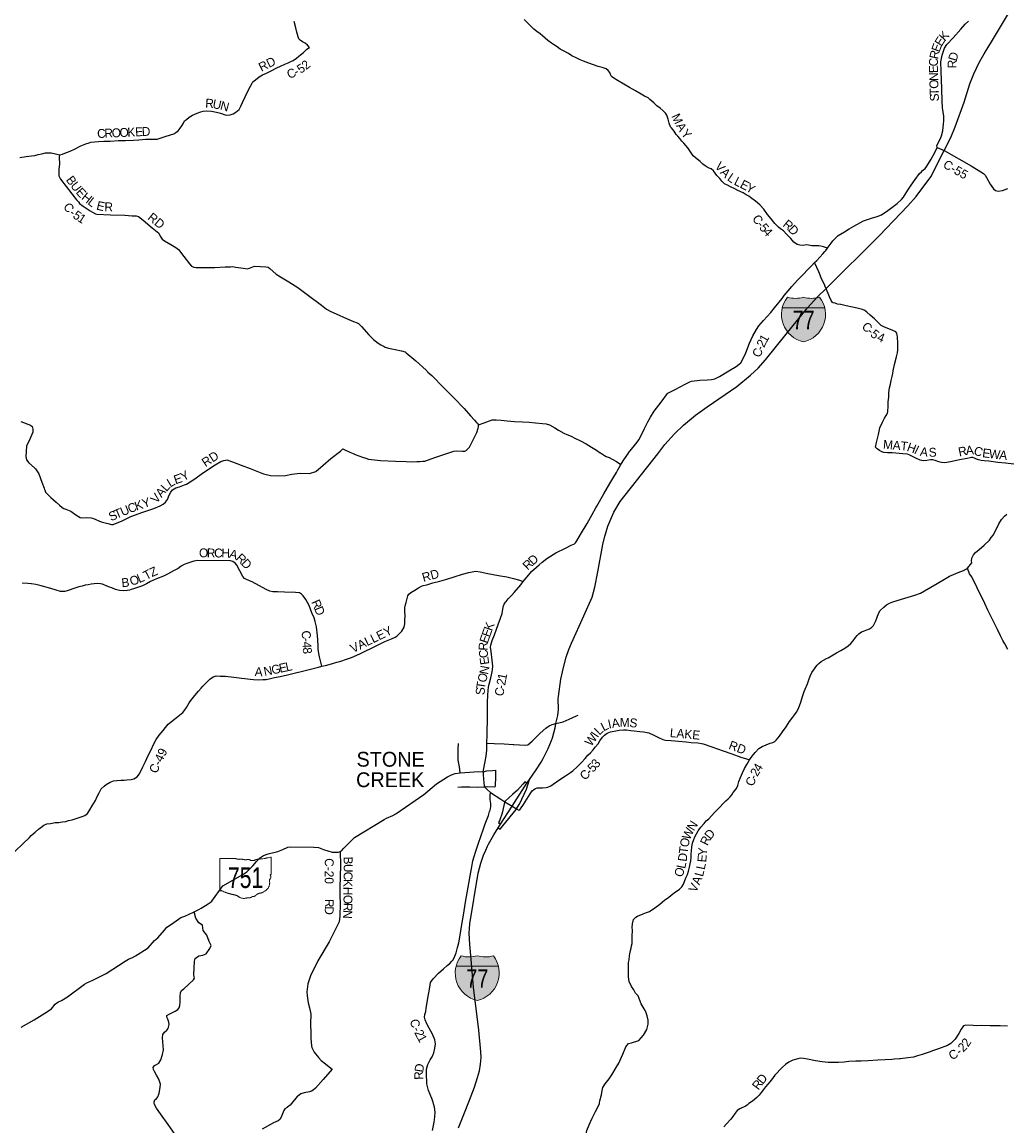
# Model space of a CAD drawing. Header units: feet. Extents: x 2045852 to 2423567, y 671180 to 1091522.
# Tile 16 of 101: x 2214919 to 2248180, y 862608 to 899903. Entities that reach past the tile are written whole.
import ezdxf
from ezdxf.enums import TextEntityAlignment as Align

# ---------------------------------------------------------------- set-up
doc = ezdxf.new("R2010")
doc.units = ezdxf.units.FT
doc.header["$MEASUREMENT"] = 0
for name, color, linetype in [('GM_X_City_Street', 7, 'Continuous'), ('GM_X_Corporation_Text', 7, 'Continuous'), ('GM_X_County_Road', 3, 'Continuous'), ('GM_X_County_Road_Text', 3, 'Continuous'), ('GM_X_Interchange_Ramps', 1, 'Continuous'), ('GM_X_Interstate_Location', 7, 'Continuous'), ('GM_X_Interstate_Route', 1, 'Continuous'), ('GM_X_Interstate_Shield', 7, 'Continuous'), ('GM_X_Interstate_Shield_Hatch_Blue', 162, 'Continuous'), ('GM_X_Interstate_Shield_Hatch_Red', 242, 'Continuous'), ('GM_X_State_Location', 7, 'Continuous'), ('GM_X_State_Route', 1, 'Continuous'), ('GM_X_State_Shield', 7, 'Continuous')]:
    doc.layers.add(name, color=color, linetype=linetype)
doc.styles.add('Style-font30', font='font30.shx')

# ---------------------------------------------------------------- blocks, each defined once
blk = doc.blocks.new('M1-1_2')
at = {"layer": 'GM_X_Interstate_Shield_Hatch_Blue'}
blk.add_hatch(color=256, dxfattribs=at).paths.add_polyline_path([(-718, 398, 0.420565), (-1, -755, 0.420565), (716, 398)])
at = {"layer": 'GM_X_Interstate_Shield_Hatch_Red'}
blk.add_hatch(color=256, dxfattribs=at).paths.add_polyline_path([(716, 398, 0.104765), (545, 753, -0.146746), (-1, 757, -0.146746), (-547, 753, 0.104765), (-718, 398)])
at = {"layer": 'GM_X_Interstate_Shield', "linetype": 'Continuous', "lineweight": 0}
blk.add_line((-718, 398), (716, 398), dxfattribs=at)
for centre, start, end in [((205, 172), 142.1116, 257.5332), ((-279, 1665), 253.7058, 287.0472), ((-207, 172), 282.4668, 37.8884), ((278, 1665), 252.9528, 286.2942)]:
    blk.add_arc(centre, 950, start, end, dxfattribs=at)
at = {"layer": 'GM_X_Interstate_Shield', "linetype": 'Continuous', "lineweight": 0, "style": 'Style-font30', "width": 0.8}
blk.add_attdef('M1-1_2_27372', text='', height=625, dxfattribs=at).set_placement((0, -328), align=Align.CENTER)
blk = doc.blocks.new('M1-H5_3')
at = {"layer": 'GM_X_State_Shield', "color": 7, "linetype": 'Continuous', "lineweight": 13}
blk.add_rational_spline([(889, 90), (889, 366), (889, 642), (889, 642), (889, 643), (893, 663), (868, 660), (668, 605), (457, 588), (381, 580), (315, 549), (240, 521), (173, 560), (112, 595), (47, 566), (7, 549), (-22, 577), (-110, 589), (-199, 583), (-269, 581), (-324, 616), (-324, 616), (-324, 616), (-579, 616), (-834, 616), (-834, 616), (-834, 616), (-854, 614), (-851, 598), (-851, 598), (-851, 598), (-851, 70), (-851, -459), (-851, -459), (-851, -459), (-853, -474), (-835, -477), (-817, -477), (-799, -475), (-764, -473), (-747, -497), (-576, -575), (-384, -610), (-281, -631), (-203, -689), (-95, -759), (39, -728), (85, -714), (134, -717), (195, -718), (237, -683), (257, -669), (280, -677), (334, -668), (367, -632), (435, -561), (548, -554), (886, -443), (829, -154), (821, -106), (863, -70), (888, -16), (859, 37), (840, 63), (876, 72), (892, 76), (889, 90), (889, 90), (889, 90), (889, 90), (889, 90)], [1, 1, 1, 1, 1, 0.602679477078, 1, 0.993510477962, 1, 0.97918266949, 1, 0.861753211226, 1, 0.844914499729, 1, 0.780919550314, 1, 0.992003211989, 1, 0.94119849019, 1, 1, 1, 1, 1, 1, 1, 0.707106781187, 1, 1, 1, 1, 1, 1, 1, 0.729277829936, 1, 0.993307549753, 1, 0.85024490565, 1, 0.989290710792, 1, 0.968903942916, 1, 0.884615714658, 1, 0.975313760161, 1, 0.917850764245, 1, 0.834383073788, 1, 0.938481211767, 1, 0.912928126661, 1, 0.784359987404, 1, 0.905853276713, 1, 0.928432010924, 1, 0.626651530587, 1, 0.776429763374, 1, 1, 1, 1, 1], degree=2, knots=[0, 0, 0, 0.028571, 0.028571, 0.057143, 0.057143, 0.085714, 0.085714, 0.114286, 0.114286, 0.142857, 0.142857, 0.171429, 0.171429, 0.2, 0.2, 0.228571, 0.228571, 0.257143, 0.257143, 0.285714, 0.285714, 0.314286, 0.314286, 0.342857, 0.342857, 0.371429, 0.371429, 0.4, 0.4, 0.428571, 0.428571, 0.457143, 0.457143, 0.485714, 0.485714, 0.514286, 0.514286, 0.542857, 0.542857, 0.571429, 0.571429, 0.6, 0.6, 0.628571, 0.628571, 0.657143, 0.657143, 0.685714, 0.685714, 0.714286, 0.714286, 0.742857, 0.742857, 0.771429, 0.771429, 0.8, 0.8, 0.828571, 0.828571, 0.857143, 0.857143, 0.885714, 0.885714, 0.914286, 0.914286, 0.942857, 0.942857, 0.971429, 0.971429, 1, 1, 1], dxfattribs=at)
at = {"layer": 'GM_X_State_Shield', "color": 7, "linetype": 'Continuous', "lineweight": 13, "style": 'Style-font30', "width": 0.767998}
blk.add_attdef('M1-H5_3_14436', text='', height=696, dxfattribs=at).set_placement((21, -384), align=Align.CENTER)

msp = doc.modelspace()

# ---------------------------------------------------------------- linework, layer by layer
at = {"layer": 'GM_X_City_Street', "flags": 128}
for points in [[(2231529, 875490), (2231912, 875477), (2231996, 875488), (2232143, 875608), (2232412, 875880), (2232610, 876047), (2232726, 876131), (2232822, 876170), (2232949, 876200), (2233194, 876260), (2233396, 876347), (2233639, 876464), (2233697, 876490)], [(2230488, 874575), (2230559, 874918), (2230589, 875105), (2230611, 875304), (2230619, 875537), (2230621, 875830), (2230638, 876424)], [(2229717, 874535), (2229687, 874745), (2229643, 874964), (2229644, 875337), (2229653, 875531)], [(2230619, 875537), (2230867, 875528), (2231202, 875521), (2231504, 875491), (2231529, 875490)], [(2230488, 874575), (2230615, 874608), (2230809, 874617), (2230920, 874627)], [(2230897, 874075), (2230910, 874096), (2230915, 874404), (2230920, 874627)], [(2229634, 874055), (2229764, 874069), (2230040, 874063), (2230297, 874056), (2230503, 874062), (2230530, 874064)], [(2230530, 874064), (2230550, 874066), (2230638, 874074), (2230875, 874066), (2230897, 874075)], [(2230732, 873641), (2230723, 873777), (2230735, 873877)]]:
    msp.add_lwpolyline(points, dxfattribs=at)
at = {"layer": 'GM_X_County_Road', "flags": 128}
for points in [[(2242117, 892261), (2241982, 892304), (2241896, 892331), (2241829, 892342), (2241761, 892343), (2241671, 892340), (2241627, 892341), (2241591, 892347), (2241480, 892363), (2241402, 892378), (2241296, 892357), (2241183, 892361), (2241095, 892388), (2240987, 892467), (2240877, 892592), (2240751, 892728), (2240639, 892849), (2240532, 892922), (2240463, 892971), (2240347, 893096), (2240217, 893257), (2240094, 893406), (2239968, 893585), (2239835, 893724), (2239687, 893848), (2239521, 893974), (2239460, 894024), (2239371, 894067), (2239270, 894133), (2239097, 894213), (2238986, 894264), (2238846, 894336), (2238743, 894393), (2238640, 894442), (2238555, 894533), (2238484, 894620), (2238382, 894725), (2238267, 894874), (2238192, 894940), (2238124, 894967), (2238057, 895004), (2237992, 895049), (2237915, 895108), (2237818, 895191), (2237719, 895272), (2237589, 895389), (2237521, 895480), (2237399, 895651), (2237264, 895812), (2237201, 895883), (2237130, 895965), (2237070, 896054), (2237015, 896110), (2236944, 896223), (2236856, 896332), (2236815, 896364), (2236776, 896484), (2236738, 896620), (2236696, 896762), (2236645, 896829), (2236571, 896900), (2236466, 896989), (2236361, 897072), (2236251, 897175), (2236121, 897284), (2236064, 897343), (2235945, 897398), (2235826, 897466), (2235638, 897576), (2235438, 897688), (2235237, 897803), (2235055, 897915), (2234908, 898004), (2234823, 898069), (2234792, 898132), (2234771, 898200), (2234714, 898272), (2234647, 898321), (2234514, 898365), (2234379, 898404), (2234216, 898454), (2234062, 898518), (2233966, 898549), (2233883, 898582), (2233768, 898628), (2233637, 898693), (2233491, 898765), (2233368, 898837), (2233225, 898916), (2233093, 898992), (2232986, 899069), (2232865, 899140), (2232798, 899191), (2232680, 899276), (2232581, 899365), (2232498, 899434), (2232412, 899503), (2232301, 899581), (2232206, 899668), (2232076, 899785), (2231986, 899880), (2231876, 899987)], [(2214848, 895323), (2215061, 895356), (2215233, 895383), (2215351, 895398), (2215465, 895430), (2215581, 895454), (2215709, 895486), (2215815, 895491), (2215901, 895490), (2216048, 895448), (2216096, 895437), (2216179, 895422), (2216283, 895443), (2216423, 895493), (2216540, 895541), (2216688, 895614), (2216905, 895723), (2217076, 895790), (2217182, 895823), (2217244, 895850), (2217368, 895854), (2217505, 895872), (2217675, 895878), (2217893, 895885), (2218172, 895897), (2218409, 895902), (2218685, 895912), (2218860, 895929), (2219090, 895942), (2219345, 895951), (2219485, 895947), (2219587, 895983), (2219749, 896039), (2219934, 896098), (2220042, 896130), (2220112, 896173), (2220187, 896230), (2220258, 896317), (2220315, 896402), (2220366, 896489), (2220407, 896572), (2220467, 896615), (2220560, 896685), (2220680, 896753), (2220827, 896827), (2220957, 896875), (2221035, 896894), (2221159, 896904), (2221314, 896896), (2221481, 896858), (2221615, 896828), (2221773, 896772), (2221861, 896761), (2221943, 896770), (2222047, 896802), (2222141, 896855), (2222248, 896949), (2222306, 897066), (2222365, 897185), (2222458, 897379), (2222548, 897573), (2222628, 897741), (2222685, 897844), (2222714, 897889), (2222800, 897956), (2222929, 898056), (2223042, 898120), (2223178, 898178), (2223327, 898258), (2223528, 898358), (2223650, 898415), (2223791, 898480), (2223905, 898527), (2223997, 898567), (2224078, 898602), (2224186, 898682), (2224265, 898751), (2224327, 898798), (2224422, 898876), (2224473, 898923), (2224539, 898988), (2224622, 899047), (2224563, 899125), (2224474, 899190), (2224391, 899241), (2224316, 899292), (2224271, 899335), (2224240, 899401), (2224202, 899561), (2224160, 899707), (2224107, 899927)], [(2241678, 891782), (2241756, 891853), (2241861, 891961), (2241965, 892075), (2242030, 892152), (2242062, 892190), (2242117, 892261), (2242145, 892298), (2242245, 892428), (2242304, 892515), (2242360, 892572), (2242481, 892688), (2242700, 892818), (2242855, 892914), (2243008, 893007), (2243335, 893190), (2243606, 893274), (2243800, 893337), (2243944, 893385), (2244156, 893535), (2244470, 893776), (2244623, 893910), (2244690, 893992), (2244839, 894225), (2244949, 894389), (2245081, 894585), (2245231, 894790), (2245292, 894849), (2245328, 894888), (2245421, 894961), (2245480, 895032), (2245621, 895277), (2245752, 895520), (2245821, 895670), (2245819, 895735), (2245925, 895948), (2245976, 896058), (2246011, 896229), (2246043, 896461), (2246052, 896556), (2246045, 896738), (2246021, 896922), (2246010, 897014), (2245999, 897228), (2245983, 897653), (2245960, 898247), (2245954, 898556), (2245992, 898788), (2246076, 899025), (2246153, 899150), (2246361, 899372), (2246619, 899665), (2246776, 899832), (2246882, 899936)], [(2245821, 895670), (2246066, 895563), (2246978, 895047), (2247389, 894792), (2247451, 894726), (2247496, 894653), (2247615, 894426), (2247725, 894268), (2247797, 894209), (2247887, 894189), (2248028, 894209), (2248213, 894284)], [(2216179, 895422), (2216176, 895327), (2216181, 895115), (2216160, 894918), (2216156, 894771), (2216158, 894709), (2216214, 894591), (2216600, 894097), (2216759, 893902), (2216824, 893827), (2216859, 893773), (2216980, 893684), (2217221, 893531), (2217294, 893482), (2217397, 893429), (2217447, 893412), (2217907, 893394), (2218387, 893375), (2218641, 893360), (2218772, 893354), (2218850, 893329), (2219009, 893207), (2219307, 892952), (2219485, 892820), (2219534, 892770), (2219581, 892674), (2219651, 892569), (2219728, 892514), (2219944, 892386), (2220108, 892282), (2220199, 892223), (2220385, 891985), (2220570, 891738), (2220644, 891653), (2220714, 891628), (2220801, 891613), (2220955, 891609), (2221150, 891610), (2221430, 891616), (2221783, 891633), (2221958, 891631), (2222042, 891644), (2222130, 891627), (2222305, 891600), (2222470, 891572), (2222522, 891564), (2222604, 891588), (2222710, 891635), (2222770, 891656), (2222970, 891647), (2223147, 891631), (2223232, 891618), (2223290, 891575), (2223503, 891387), (2223641, 891301), (2223932, 891122), (2224231, 890937), (2224408, 890805), (2224594, 890665), (2225028, 890338), (2225196, 890204), (2225343, 890119), (2225527, 890044), (2225874, 889892), (2226116, 889789), (2226233, 889742), (2226277, 889715), (2226381, 889616), (2226633, 889332), (2226790, 889177), (2226847, 889128), (2226942, 889057), (2227035, 889002), (2227152, 888938), (2227185, 888916), (2227289, 888891), (2227521, 888836), (2227736, 888791), (2227855, 888760), (2227893, 888733), (2228212, 888456), (2228561, 888138), (2228584, 888116), (2228602, 888099)], [(2235403, 885344), (2235602, 885593), (2235691, 885707), (2235748, 885786), (2235825, 885938), (2235944, 886170), (2236055, 886399), (2236143, 886560), (2236269, 886759), (2236421, 886960), (2236533, 887106), (2236685, 887305), (2236730, 887362), (2236981, 887494), (2237310, 887669), (2237475, 887753), (2237529, 887772), (2237812, 887800), (2238072, 887814), (2238206, 887826), (2238312, 887855), (2238476, 887930), (2238794, 888115), (2239041, 888271), (2239140, 888343), (2239190, 888393), (2239253, 888487), (2239358, 888731), (2239484, 889056), (2239595, 889299), (2239720, 889515), (2239801, 889639), (2239957, 889818), (2240202, 890094), (2240328, 890250), (2240589, 890568), (2240662, 890665), (2240796, 890825), (2240915, 890972), (2241113, 891181), (2241291, 891369), (2241473, 891550), (2241597, 891682), (2241678, 891782)], [(2242573, 890361), (2242555, 890366), (2242457, 890376), (2242382, 890402), (2242314, 890421), (2242292, 890426), (2242245, 890496), (2242187, 890616), (2242143, 890736), (2242106, 890809), (2242071, 890898), (2242065, 890915), (2242009, 891057), (2241935, 891209), (2241823, 891462), (2241759, 891606), (2241678, 891782)], [(2248413, 884968), (2248133, 884996), (2247879, 885028), (2247568, 885063), (2247408, 885078), (2247308, 885093), (2247223, 885110), (2247149, 885140), (2247081, 885167), (2247027, 885189), (2246985, 885194), (2246935, 885183), (2246838, 885153), (2246582, 885108), (2246328, 885052), (2246152, 885025), (2246066, 885014), (2245969, 885023), (2245881, 885046), (2245754, 885092), (2245677, 885111), (2245601, 885114), (2245479, 885094), (2245365, 885077), (2245246, 885105), (2245099, 885170), (2244988, 885226), (2244883, 885279), (2244820, 885306), (2244660, 885318), (2244306, 885347), (2244152, 885351), (2244023, 885357), (2243955, 885381), (2243882, 885424), (2243803, 885485), (2243742, 885544), (2243776, 885699), (2243843, 885973), (2243894, 886191), (2243980, 886389), (2244046, 886518), (2244107, 886616), (2244142, 886692), (2244155, 886747), (2244165, 886924), (2244175, 887078), (2244187, 887229), (2244193, 887370), (2244208, 887462), (2244215, 887541), (2244244, 887668), (2244272, 887795), (2244302, 887928), (2244329, 888030), (2244342, 888119), (2244389, 888329), (2244450, 888596), (2244480, 888729), (2244491, 888826), (2244492, 889051), (2244485, 889260), (2244460, 889396), (2244429, 889442), (2244310, 889496), (2244042, 889595), (2243937, 889652), (2243705, 889872), (2243567, 889996), (2243451, 890101), (2243377, 890154), (2243304, 890193), (2243121, 890241), (2242968, 890273), (2242751, 890316), (2242573, 890361)], [(2228602, 888099), (2228628, 888075), (2228754, 887958), (2229152, 887557), (2229496, 887213), (2229846, 886850), (2230067, 886600), (2230194, 886449), (2230267, 886372), (2230296, 886338), (2230334, 886299)], [(2214880, 886408), (2215201, 886288), (2215254, 886243), (2215270, 886197), (2215287, 886149), (2215281, 886072), (2215280, 886052), (2215176, 885807), (2215073, 885571), (2215042, 885231), (2215064, 885118), (2215149, 885009), (2215342, 884843), (2215376, 884814), (2215480, 884637), (2215589, 884362), (2215667, 884153)], [(2230072, 885630), (2230072, 885630), (2230278, 886039), (2230322, 886180), (2230333, 886228), (2230334, 886299)], [(2230334, 886299), (2230528, 886361), (2230700, 886432), (2230793, 886459), (2230934, 886463), (2231094, 886451), (2231299, 886430), (2231550, 886411), (2231823, 886397), (2232050, 886380), (2232263, 886361), (2232490, 886340), (2232616, 886330), (2232731, 886291), (2232909, 886189), (2233034, 886110), (2233220, 886013), (2233317, 885966), (2233460, 885915), (2233588, 885843), (2233779, 885755), (2233971, 885649), (2234149, 885545), (2234315, 885435), (2234447, 885353), (2234454, 885348)], [(2218000, 882931), (2218297, 883054), (2218594, 883201), (2218993, 883347), (2219368, 883472), (2219578, 883553), (2219687, 883611), (2219763, 883680), (2219830, 883776), (2219884, 883915), (2219939, 884022), (2220004, 884097), (2220107, 884165), (2220233, 884205), (2220409, 884265), (2220469, 884294), (2220719, 884450), (2221049, 884680), (2221443, 884942), (2221628, 885059), (2221730, 885091), (2221796, 885106), (2221832, 885108), (2222023, 885049), (2222323, 884932), (2222626, 884818), (2222795, 884748), (2222850, 884725), (2223076, 884635), (2223313, 884583), (2223592, 884570), (2223810, 884587), (2224032, 884627), (2224215, 884655), (2224319, 884657), (2224628, 884655), (2224844, 884716), (2225089, 884927), (2225348, 885163), (2225677, 885410), (2225754, 885483), (2225815, 885456), (2225990, 885372), (2226097, 885328), (2226170, 885298), (2226418, 885207), (2226531, 885167), (2226623, 885134), (2227025, 885093), (2227525, 885072), (2227890, 885057), (2228080, 885049), (2228247, 885052), (2228349, 885057), (2228453, 885068), (2228523, 885069), (2228863, 885194), (2229328, 885353), (2229500, 885408), (2229574, 885415), (2229793, 885406), (2229873, 885403), (2229922, 885429), (2230025, 885537), (2230072, 885630)], [(2230638, 876424), (2230640, 876493), (2230635, 876635), (2230639, 876910), (2230650, 877157), (2230660, 877322), (2230672, 877436), (2230689, 877537), (2230750, 877751), (2230792, 877948), (2230808, 878028), (2230817, 878145), (2230796, 878341), (2230758, 878636), (2230744, 878784), (2230745, 878848), (2230795, 879004), (2230873, 879205), (2231002, 879550), (2231080, 879764), (2231130, 879924), (2231156, 880066), (2231181, 880179), (2231204, 880236), (2231247, 880302), (2231267, 880331), (2231339, 880411), (2231449, 880532), (2231534, 880632), (2231759, 880895), (2231839, 881005), (2231974, 881163), (2232126, 881336), (2232292, 881489), (2232381, 881570), (2232480, 881658), (2232639, 881775), (2232941, 881973), (2233270, 882132), (2233467, 882235), (2233575, 882279), (2233611, 882304), (2233660, 882371), (2233776, 882585), (2233999, 882963), (2234176, 883267), (2234299, 883492), (2234326, 883542), (2234563, 883959), (2234767, 884309), (2234899, 884538), (2234995, 884687), (2235044, 884774), (2235089, 884849), (2235144, 884957), (2235260, 885143), (2235397, 885337), (2235403, 885344)], [(2234454, 885348), (2234584, 885258), (2234645, 885227), (2234747, 885188), (2234848, 885135), (2234994, 885053), (2235144, 884957)], [(2215667, 884153), (2215681, 884115), (2215687, 884098), (2215713, 884024), (2215751, 883976), (2215890, 883835), (2216070, 883685), (2216186, 883585), (2216273, 883506), (2216326, 883474), (2216396, 883443), (2216564, 883373), (2216614, 883346), (2216730, 883255), (2216885, 883161), (2216950, 883156), (2217102, 883160), (2217255, 883158), (2217331, 883127), (2217591, 883022), (2217815, 882957), (2217942, 882931), (2218000, 882931)], [(2246848, 881448), (2246996, 881634), (2246989, 881695), (2247000, 881789), (2247049, 881900), (2247121, 881979), (2247246, 882082), (2247413, 882225), (2247592, 882393), (2247653, 882490), (2247722, 882584), (2247771, 882679), (2247848, 882822), (2247913, 882951), (2248002, 883092), (2248095, 883204), (2248183, 883281)], [(2222602, 881026), (2222580, 881034), (2222494, 881073), (2222431, 881106), (2222374, 881175), (2222170, 881554), (2222125, 881612), (2222032, 881680), (2221954, 881695), (2220828, 881708), (2220784, 881705), (2220718, 881692), (2220550, 881638), (2220451, 881598), (2220395, 881576), (2220289, 881522), (2220190, 881444), (2220029, 881358), (2219832, 881253), (2219696, 881187), (2219457, 881093), (2219253, 881000), (2219126, 880924), (2218982, 880860), (2218715, 880765), (2218602, 880728)], [(2225040, 878136), (2225217, 878174), (2225406, 878227), (2225550, 878271), (2225602, 878285), (2225684, 878307), (2225872, 878377), (2226047, 878436), (2226327, 878560), (2226488, 878641), (2226741, 878762), (2226950, 878864), (2227173, 878971), (2227391, 879062), (2227520, 879116), (2227572, 879151), (2227669, 879241), (2227746, 879326), (2227821, 879457), (2227851, 879568), (2227851, 879703), (2227856, 879831), (2227843, 879998), (2227842, 880108), (2227861, 880177), (2227896, 880295), (2227949, 880515), (2227976, 880570), (2228054, 880629), (2228189, 880711), (2228312, 880785), (2228412, 880840), (2228466, 880863), (2228594, 880895), (2228791, 880952), (2229033, 881015), (2229267, 881083), (2229517, 881156), (2229790, 881248), (2230002, 881303), (2230176, 881342), (2230240, 881347), (2230387, 881331), (2230648, 881276), (2231014, 881209), (2231292, 881156), (2231519, 881103), (2231686, 881061), (2231839, 881005)], [(2241730, 878123), (2241730, 878123), (2241769, 878172), (2241827, 878233), (2241910, 878299), (2241986, 878348), (2242085, 878399), (2242143, 878428), (2242312, 878529), (2242422, 878593), (2242569, 878669), (2242708, 878749), (2242814, 878829), (2242909, 878904), (2242990, 878998), (2243065, 879105), (2243126, 879174), (2243181, 879233), (2243269, 879299), (2243336, 879328), (2243452, 879368), (2243534, 879403), (2243607, 879450), (2243671, 879517), (2243706, 879584), (2243753, 879671), (2243793, 879794), (2243844, 879925), (2243905, 880020), (2244027, 880140), (2244115, 880210), (2244212, 880267), (2244330, 880317), (2244438, 880349), (2244621, 880407), (2245067, 880542), (2245259, 880607), (2245402, 880685), (2245615, 880806), (2245826, 880940), (2246072, 881082), (2246246, 881181), (2246381, 881241), (2246537, 881307), (2246714, 881372), (2246810, 881427), (2246848, 881448)], [(2248208, 878701), (2248113, 878893), (2248048, 879010), (2247968, 879162), (2247857, 879377), (2247771, 879557), (2247647, 879806), (2247539, 880033), (2247433, 880255), (2247307, 880520), (2247223, 880692), (2247128, 880887), (2247044, 881063), (2246993, 881158), (2246921, 881256), (2246848, 881448)], [(2215220, 880921), (2215110, 880934), (2214921, 880941), (2214919, 880941)], [(2218602, 880728), (2218601, 880728), (2218551, 880711), (2218463, 880698), (2218353, 880688), (2218214, 880702), (2218074, 880735), (2217946, 880787), (2217868, 880816), (2217737, 880864), (2217630, 880913), (2217569, 880928), (2217477, 880929), (2217357, 880925), (2217257, 880912), (2217155, 880894), (2217051, 880877), (2216949, 880847), (2216841, 880820), (2216773, 880799), (2216633, 880753), (2216541, 880719), (2216447, 880688), (2216366, 880669), (2216307, 880662), (2216217, 880669), (2216070, 880709), (2215885, 880764), (2215563, 880852), (2215382, 880896), (2215234, 880919), (2215220, 880921)], [(2225040, 878136), (2225011, 878271), (2224964, 878457), (2224942, 878569), (2224914, 878716), (2224915, 878812), (2224904, 879026), (2224898, 879181), (2224858, 879475), (2224821, 879654), (2224782, 879775), (2224703, 879943), (2224610, 880191), (2224497, 880392), (2224417, 880513), (2224358, 880578), (2224289, 880618), (2224148, 880628), (2223777, 880637), (2223540, 880652), (2223384, 880657), (2223286, 880676), (2223166, 880727), (2222695, 880995), (2222602, 881026)], [(2221033, 877476), (2221121, 877565), (2221256, 877706), (2221373, 877782), (2221471, 877813), (2221609, 877809), (2221792, 877800), (2222069, 877769), (2222256, 877742), (2222328, 877737), (2222444, 877723), (2222535, 877716), (2222625, 877699), (2222732, 877692), (2222911, 877685), (2223049, 877686), (2223161, 877696), (2223309, 877724), (2223449, 877756), (2223633, 877793), (2223887, 877853), (2224105, 877902), (2224343, 877965), (2224567, 878016), (2224755, 878063), (2224931, 878104), (2225040, 878136)], [(2239484, 874975), (2239573, 875099), (2239681, 875229), (2239804, 875363), (2239911, 875425), (2240051, 875485), (2240179, 875535), (2240273, 875564), (2240340, 875595), (2240382, 875636), (2240498, 875782), (2240599, 875920), (2240723, 876090), (2240837, 876271), (2240953, 876423), (2241014, 876508), (2241069, 876589), (2241130, 876686), (2241172, 876805), (2241217, 876926), (2241282, 877122), (2241338, 877289), (2241371, 877370), (2241443, 877545), (2241489, 877683), (2241532, 877808), (2241590, 877927), (2241677, 878056), (2241730, 878123)], [(2215166, 872356), (2215167, 872357), (2215230, 872418), (2215363, 872532), (2215474, 872634), (2215553, 872694), (2215649, 872769), (2215756, 872809), (2215878, 872828), (2216032, 872857), (2216165, 872865), (2216271, 872884), (2216393, 872898), (2216483, 872923), (2216613, 872953), (2216777, 873006), (2216950, 873058), (2217038, 873093), (2217123, 873161), (2217204, 873290), (2217286, 873428), (2217400, 873608), (2217459, 873736), (2217523, 873867), (2217591, 873992), (2217687, 874082), (2217762, 874143), (2217897, 874225), (2218009, 874263), (2218121, 874277), (2218251, 874288), (2218372, 874292), (2218456, 874297), (2218602, 874313), (2218694, 874339), (2218809, 874397), (2218884, 874500), (2218995, 874736), (2219091, 874926), (2219181, 875124), (2219271, 875296), (2219368, 875518), (2219448, 875668), (2219552, 875814), (2219679, 875970), (2219757, 876071), (2219856, 876185), (2220067, 876349), (2220352, 876573), (2220398, 876630), (2220470, 876750), (2220562, 876901), (2220617, 876987), (2220752, 877145), (2220882, 877299), (2220965, 877393), (2221020, 877463), (2221033, 877476)], [(2232464, 874034), (2232493, 874035), (2232615, 874040), (2232673, 874054), (2232773, 874100), (2233045, 874294), (2233274, 874435), (2233445, 874549), (2233525, 874601), (2233663, 874735), (2233814, 874883), (2233936, 875022), (2234031, 875131), (2234116, 875217), (2234201, 875314), (2234274, 875402), (2234371, 875513), (2234435, 875617), (2234518, 875742), (2234593, 875813), (2234674, 875877), (2234792, 875928), (2234970, 875961), (2235086, 875977), (2235229, 875985), (2235337, 875988), (2235477, 875970), (2235590, 875957), (2235781, 875930), (2235909, 875918), (2236034, 875901), (2236084, 875886), (2236250, 875810), (2236417, 875728), (2236563, 875668), (2236649, 875643), (2236844, 875627), (2237091, 875605), (2237342, 875582), (2237517, 875562), (2237744, 875547), (2237866, 875531), (2237923, 875518), (2238211, 875419), (2238594, 875284), (2238888, 875182), (2239196, 875072), (2239382, 875008), (2239484, 874975)], [(2234434, 863456), (2234434, 863456), (2234486, 863662), (2234508, 863806), (2234533, 863911), (2234612, 864030), (2234744, 864202), (2234839, 864338), (2234983, 864579), (2235073, 864732), (2235212, 865037), (2235305, 865285), (2235396, 865397), (2235499, 865416), (2235749, 865498), (2235909, 865674), (2236017, 865864), (2236061, 866043), (2236061, 866184), (2236031, 866326), (2235982, 866458), (2235965, 866503), (2235832, 866735), (2235723, 866999), (2235635, 867094), (2235576, 867203), (2235496, 867321), (2235423, 867482), (2235401, 867643), (2235401, 867804), (2235401, 868019), (2235402, 868127), (2235418, 868224), (2235433, 868359), (2235450, 868425), (2235472, 868532), (2235493, 868618), (2235506, 868695), (2235521, 868773), (2235526, 868876), (2235522, 869038), (2235534, 869183), (2235529, 869341), (2235533, 869404), (2235540, 869460), (2235544, 869482), (2235574, 869577), (2235651, 869660), (2235707, 869691), (2235895, 869776), (2236004, 869814), (2236106, 869855), (2236285, 869972), (2236460, 870099), (2236626, 870242), (2236752, 870330), (2236845, 870407), (2236990, 870516), (2237043, 870552), (2237121, 870608), (2237198, 870689), (2237255, 870780), (2237301, 870897), (2237348, 871014), (2237393, 871107), (2237429, 871214), (2237456, 871345), (2237488, 871464), (2237507, 871566), (2237511, 871681), (2237516, 871789), (2237526, 871900), (2237543, 872032), (2237557, 872157), (2237603, 872290), (2237644, 872373), (2237693, 872474), (2237748, 872583), (2237838, 872705), (2237951, 872823), (2238026, 872914), (2238109, 872988), (2238204, 873089), (2238315, 873207), (2238487, 873378), (2238602, 873500), (2238691, 873586), (2238765, 873658), (2238837, 873730), (2238885, 873797), (2238940, 873872), (2239007, 873947), (2239050, 874009), (2239052, 874012), (2239093, 874111), (2239127, 874248), (2239177, 874385), (2239246, 874537), (2239314, 874682), (2239396, 874814), (2239484, 874975)], [(2231622, 873317), (2231695, 873278), (2231732, 873292), (2231755, 873318), (2231852, 873472), (2232081, 873833), (2232148, 873926), (2232206, 873976), (2232259, 874008), (2232314, 874029), (2232368, 874033), (2232464, 874034)], [(2230723, 873278), (2230734, 873320), (2230749, 873411), (2230752, 873496), (2230732, 873641)], [(2229616, 868593), (2229626, 868634), (2229668, 868791), (2229698, 868990), (2229770, 869414), (2229837, 869801), (2229885, 870104), (2229928, 870360), (2230010, 870804), (2230055, 871062), (2230107, 871358), (2230140, 871559), (2230184, 871712), (2230240, 871891), (2230325, 872133), (2230423, 872415), (2230502, 872645), (2230562, 872817), (2230667, 873099), (2230709, 873227), (2230723, 873278)], [(2213017, 870483), (2213031, 870495), (2213127, 870581), (2213290, 870707), (2213506, 870893), (2213760, 871107), (2213837, 871178), (2213972, 871277), (2214159, 871420), (2214292, 871518), (2214434, 871642), (2214571, 871783), (2214729, 871933), (2214898, 872094), (2214989, 872188), (2215119, 872310), (2215166, 872356)], [(2225664, 871881), (2225669, 871408), (2225652, 870667), (2225652, 870384), (2225665, 870125), (2225650, 869696), (2225625, 869505), (2225554, 869350), (2225295, 868833), (2224913, 868181), (2224655, 867677), (2224571, 867406), (2224541, 867134), (2224548, 867008), (2224581, 866766), (2224630, 866594), (2224669, 866381), (2224655, 866056), (2224667, 865725)], [(2220732, 867646), (2220732, 867647), (2220718, 867715), (2220741, 868174), (2220764, 868266), (2220891, 868358), (2221028, 868380), (2221132, 868426), (2221258, 868598), (2221304, 868702), (2221235, 868839), (2221155, 869058), (2221040, 869207), (2221017, 869390), (2220891, 869471), (2220788, 869631), (2220729, 869839)], [(2228634, 863848), (2228634, 863850), (2228587, 864034), (2228572, 864395), (2228583, 864525), (2228627, 864680), (2228703, 864844), (2228768, 864945), (2228821, 865080), (2228863, 865235), (2228885, 865380), (2228864, 865522), (2228781, 865703), (2228664, 865914), (2228591, 866060), (2228531, 866189), (2228514, 866278), (2228521, 866368), (2228550, 866471), (2228567, 866589), (2228601, 866777), (2228632, 866989), (2228666, 867156), (2228675, 867224), (2228701, 867377), (2228718, 867450), (2228802, 867575), (2228980, 867772), (2229149, 867919), (2229280, 868025), (2229367, 868095), (2229432, 868170), (2229466, 868208), (2229511, 868291), (2229581, 868453), (2229616, 868592), (2229616, 868593)], [(2219383, 863391), (2219379, 863426), (2219400, 863488), (2219442, 863511), (2219509, 863588), (2219540, 863676), (2219552, 863713), (2219588, 863908), (2219590, 864018), (2219563, 864122), (2219534, 864192), (2219458, 864327), (2219392, 864443), (2219357, 864514), (2219348, 864580), (2219395, 864649), (2219453, 864684), (2219535, 864733), (2219606, 864837), (2219666, 865016), (2219696, 865181), (2219688, 865315), (2219661, 865580), (2219673, 865696), (2219725, 865771), (2219812, 865844), (2219858, 865899), (2219882, 866032), (2219871, 866112), (2219838, 866210), (2219807, 866278), (2219802, 866312), (2219812, 866344), (2219892, 866384), (2220087, 866487), (2220179, 866544), (2220225, 866602), (2220248, 866671), (2220259, 866785), (2220259, 866992), (2220271, 867107), (2220305, 867187), (2220385, 867244), (2220707, 867543), (2220741, 867600), (2220732, 867646)], [(2248200, 865982), (2247956, 865990), (2247618, 865991), (2247334, 865997), (2247156, 865993), (2247036, 866006), (2246791, 866011), (2246717, 865991), (2246638, 865877), (2246555, 865726), (2246435, 865544), (2246282, 865393), (2246169, 865325), (2245871, 865209), (2245705, 865151), (2245551, 865097), (2245524, 865088), (2245323, 865021), (2245164, 864979), (2245030, 864929), (2244834, 864906), (2244581, 864878)], [(2224667, 865725), (2224667, 865725), (2224673, 865557), (2224694, 865315), (2224705, 865261), (2224789, 865105), (2224926, 864923), (2225020, 864817), (2225162, 864701), (2225292, 864607), (2225388, 864530), (2225089, 864179), (2224825, 863888), (2224746, 863813), (2224698, 863780), (2224622, 863759), (2224441, 863727), (2224333, 863691), (2224228, 863615), (2224213, 863598), (2224018, 863364), (2223974, 863313), (2223973, 863312)], [(2244581, 864878), (2244580, 864878), (2244549, 864874), (2244384, 864859), (2244298, 864851), (2244073, 864836), (2243820, 864824), (2243493, 864806), (2243254, 864797), (2243077, 864794), (2242842, 864779), (2242683, 864763), (2242497, 864748), (2242306, 864748), (2242149, 864750), (2241936, 864769), (2241716, 864808), (2241442, 864858), (2241309, 864885), (2241202, 864897), (2241114, 864880), (2240946, 864824), (2240812, 864762), (2240707, 864686), (2240601, 864598), (2240512, 864507), (2240417, 864399), (2240340, 864318), (2240231, 864170), (2240106, 864022), (2240029, 863933), (2239956, 863841), (2239881, 863732), (2239814, 863645), (2239736, 863566), (2239589, 863447), (2239468, 863360), (2239412, 863313), (2239355, 863277), (2239286, 863247), (2239193, 863203)], [(2228785, 863462), (2228785, 863462), (2228779, 863474), (2228754, 863529), (2228646, 863800), (2228634, 863848)], [(2220088, 862318), (2219851, 862658), (2219591, 863021), (2219454, 863208), (2219390, 863333), (2219383, 863390), (2219383, 863391)], [(2228784, 862450), (2228831, 862731), (2228855, 862914), (2228867, 863067), (2228852, 863247), (2228811, 863349), (2228806, 863415), (2228785, 863462)], [(2234495, 860763), (2234392, 860947), (2234361, 861064), (2234317, 861186), (2234275, 861302), (2234246, 861402), (2234240, 861506), (2234237, 861610), (2234210, 861702), (2234144, 861850), (2234049, 861989), (2234000, 862101), (2233968, 862217), (2233969, 862331), (2233987, 862453), (2234073, 862645), (2234173, 862865), (2234288, 863091), (2234375, 863259), (2234416, 863360), (2234422, 863392), (2234434, 863456)], [(2223973, 863312), (2223956, 863293), (2223867, 863235), (2223793, 863182), (2223762, 863126), (2223672, 862904), (2223619, 862829), (2223567, 862784), (2223413, 862714), (2223022, 862498)], [(2239193, 863203), (2239192, 863202), (2239158, 863187), (2239073, 863130), (2239006, 863034), (2238923, 862929), (2238855, 862838), (2238711, 862679), (2238618, 862582)]]:
    msp.add_lwpolyline(points, dxfattribs=at)
at = {"layer": 'GM_X_Interchange_Ramps', "flags": 128}
for points in [[(2231968, 874187), (2231903, 874237), (2231829, 874152), (2231646, 873957), (2231485, 873809), (2231240, 873582), (2231223, 873556)], [(2231223, 873556), (2231208, 873532), (2231169, 873334), (2231145, 873225), (2231122, 873141), (2231070, 872983), (2231039, 872918), (2231011, 872855), (2231080, 872805)], [(2231001, 872681), (2231068, 872629), (2231161, 872749), (2231605, 873296), (2231622, 873317)]]:
    msp.add_lwpolyline(points, dxfattribs=at)
at = {"layer": 'GM_X_Interstate_Route', "flags": 128}
for points in [[(2247699, 899297), (2247867, 899577), (2248773, 901102), (2249095, 901630), (2249374, 901984), (2249633, 902256), (2250039, 902599), (2250363, 902897), (2250697, 903283), (2250888, 903578), (2251096, 903965), (2251247, 904324), (2251254, 904341)], [(2233038, 877115), (2233111, 877698), (2233203, 878094), (2233298, 878445), (2233381, 878703), (2233470, 878923), (2233888, 879845), (2234174, 880477), (2234267, 880808), (2234364, 881332), (2234537, 882247), (2234600, 882532), (2234622, 882606), (2234700, 882869), (2234899, 883342), (2235121, 883710), (2236390, 885320), (2236632, 885627), (2236954, 885987), (2237257, 886283), (2237658, 886618), (2238056, 886907), (2239064, 887588), (2239524, 887968), (2239782, 888213), (2240027, 888487), (2240721, 889357), (2241440, 890247), (2241787, 890616), (2242071, 890898), (2243865, 892681), (2244833, 893691), (2245118, 894013), (2245611, 894673), (2246066, 895563), (2246284, 896008), (2246432, 896362), (2246732, 897196), (2246928, 897816), (2247064, 898158), (2247247, 898533), (2247417, 898828), (2247699, 899297)], [(2232795, 875630), (2232829, 875718), (2232919, 876058), (2232949, 876200), (2233008, 876479), (2233035, 876674), (2233030, 877052), (2233038, 877115)], [(2230673, 872124), (2230852, 872447), (2231001, 872681), (2231080, 872805), (2231468, 873409), (2231968, 874187), (2232052, 874317), (2232260, 874609), (2232445, 874894), (2232522, 875025), (2232691, 875364), (2232795, 875630)], [(2230582, 871930), (2230636, 872056), (2230673, 872124)], [(2229659, 862544), (2229839, 862993), (2230027, 863476), (2230200, 863920), (2230297, 864243), (2230362, 864473), (2230403, 864698), (2230420, 864918), (2230416, 865116), (2230342, 865842), (2230163, 867296), (2230077, 868368), (2230036, 868733), (2230021, 869116), (2230038, 869440), (2230328, 871149), (2230410, 871487), (2230508, 871758), (2230582, 871930)]]:
    msp.add_lwpolyline(points, dxfattribs=at)
at = {"layer": 'GM_X_State_Route', "flags": 128}
for points in [[(2228475, 873799), (2228919, 874167), (2229287, 874399), (2229422, 874474), (2229542, 874513), (2229717, 874535), (2230185, 874568)], [(2230185, 874568), (2230322, 874578), (2230488, 874575), (2230495, 874447)], [(2230495, 874447), (2230501, 874354), (2230517, 874179)], [(2231712, 873473), (2231714, 873477), (2231957, 873989), (2232052, 874317)], [(2230517, 874179), (2230523, 874120), (2230550, 874066), (2230561, 874045), (2230642, 873960), (2230735, 873877), (2231088, 873645)], [(2214884, 865943), (2215330, 866187), (2215688, 866421), (2215908, 866562), (2216037, 866717), (2216093, 866768), (2216153, 866804), (2216249, 866851), (2216450, 866966), (2217025, 867399), (2217106, 867440), (2217306, 867535), (2217753, 867763), (2218402, 868179), (2218513, 868242), (2218643, 868297), (2218747, 868349), (2218841, 868406), (2219058, 868549), (2219180, 868626), (2219395, 868868), (2219502, 868968), (2219725, 869224), (2219803, 869327), (2219963, 869428), (2220284, 869649), (2220418, 869694), (2220705, 869826), (2220729, 869839), (2220884, 869921), (2220963, 869963), (2221206, 870115), (2221276, 870155), (2221322, 870201), (2221694, 870714), (2222380, 871100), (2222514, 871195), (2222711, 871395), (2222834, 871537), (2222938, 871656), (2223074, 871743), (2223231, 871798), (2223557, 871885), (2223727, 871950), (2223899, 872021), (2223971, 872040), (2224771, 872027), (2224929, 872018), (2225101, 871950), (2225392, 871859), (2225494, 871856), (2225610, 871858), (2225664, 871881), (2225704, 871898), (2225785, 871997), (2226132, 872347), (2226144, 872355), (2227143, 872961), (2227231, 873003), (2227435, 873101), (2227543, 873149), (2228193, 873603), (2228343, 873706)], [(2228343, 873706), (2228458, 873785), (2228475, 873799)], [(2231088, 873645), (2231223, 873556), (2231468, 873409), (2231622, 873317), (2231712, 873473)]]:
    msp.add_lwpolyline(points, dxfattribs=at)

# ---------------------------------------------------------------- block references
at = {"layer": 'GM_X_Interstate_Shield', "color": 7, "linetype": 'Continuous', "lineweight": 0}
ref = msp.add_blockref('M1-1_2', (2241311, 889853), dxfattribs=at)
ref.add_attrib('M1-1_2_27372', '77', dxfattribs={"color": 7, "linetype": 'Continuous', "lineweight": 0, "height": 625, "style": 'Style-font30', "width": 0.8}).set_placement((2241311, 889525), align=Align.CENTER)
ref = msp.add_blockref('M1-1_2', (2230293, 867602), dxfattribs=at)
ref.add_attrib('M1-1_2_27372', '77', dxfattribs={"color": 7, "linetype": 'Continuous', "lineweight": 0, "height": 625, "style": 'Style-font30', "width": 0.8}).set_placement((2230293, 867274), align=Align.CENTER)
at = {"layer": 'GM_X_State_Shield', "color": 7, "linetype": 'Continuous', "lineweight": 13}
ref = msp.add_blockref('M1-H5_3', (2222447, 871032), dxfattribs=at)
ref.add_attrib('M1-H5_3_27656', '751', dxfattribs={"linetype": 'Continuous', "height": 696.1, "style": 'Style-font30', "width": 0.767998}).set_placement((2222468, 870648), align=Align.CENTER)

# ---------------------------------------------------------------- texts
at = {"layer": 'GM_X_Corporation_Text', "style": 'Style-font30'}
for s, p in [('STONE', (2226215, 874746)), ('CREEK', (2226200, 874054))]:
    msp.add_text(s, height=500, rotation=0, dxfattribs=at).set_placement(p)
at = {"layer": 'GM_X_County_Road_Text', "style": 'Style-font30'}
for s, rotation, p in [('K', 48.6472, (2246082, 899239)), ('E', 57.8315, (2245970, 899060)), ('R', 78.4627, (2245852, 898635)), ('E', 69.0828, (2245897, 898864)), ('D', 73.3866, (2246477, 898562)), ('RD', 26.5676, (2223000, 898222)), ('5', 32.8854, (2224326, 898152)), ('2', 39.7037, (2224513, 898275)), ('C', 88.4034, (2245846, 898402)), ('R', 88.7627, (2246475, 898336)), ('C', 23.4164, (2223941, 897977)), ('-', 24.7399, (2224174, 898078)), ('E', 91.736, (2245853, 898183)), ('N', 91.891, (2245862, 897919)), ('O', 91.8946, (2245871, 897655)), ('T', 91.8946, (2245878, 897431)), ('S', 91.8962, (2245885, 897228)), ('R', 356.618, (2221099, 897018)), ('U', 348.0271, (2221333, 897005)), ('N', 344.7356, (2221587, 896952)), ('M', 294.4273, (2236841, 896727)), ('C', 2.5416, (2217460, 895984)), ('R', 2.5443, (2217706, 895995)), ('O', 2.5399, (2217953, 896006)), ('O', 2.5441, (2218216, 896018)), ('K', 2.5441, (2218480, 896029)), ('E', 2.5435, (2218744, 896041)), ('D', 2.576, (2218968, 896051)), ('A', 300.6785, (2236992, 896398)), ('Y', 309.708, (2237157, 896129)), ('V', 311.6986, (2238293, 895013)), ('C-55', 330.511, (2245997, 895007)), ('A', 314.1813, (2238478, 894805)), ('L', 325.3254, (2238711, 894575)), ('B', 307.1712, (2216385, 894566)), ('U', 307.5701, (2216536, 894368)), ('L', 334.0962, (2238939, 894422)), ('E', 333.2088, (2239139, 894324)), ('Y', 328.9488, (2239334, 894226)), ('E', 312.3766, (2216714, 894138)), ('H', 321.3443, (2216902, 893938)), ('L', 321.751, (2217110, 893772)), ('C', 307.3382, (2216291, 893658)), ('E', 346.3587, (2217410, 893573)), ('R', 359.0188, (2217698, 893511)), ('-', 319.1347, (2216487, 893413)), ('5', 325.2734, (2216608, 893311)), ('1', 327.0496, (2216768, 893200)), ('RD', 320.9549, (2219134, 893257)), ('C', 305.4342, (2239562, 893262)), ('R', 320.3314, (2240588, 893025)), ('-', 309.2761, (2239718, 893044)), ('5', 309.8409, (2239798, 892946)), ('4', 312.3085, (2239926, 892793)), ('D', 313.3409, (2240770, 892875)), ('C', 316.2751, (2243253, 889585)), ('5', 321.4108, (2243544, 889311)), ('2', 64.3729, (2239978, 888887)), ('1', 60.5572, (2240056, 889049)), ('-', 317.0354, (2243435, 889411)), ('4', 338.3595, (2243772, 889147)), ('C', 69.1205, (2239847, 888549)), ('-', 67.7956, (2239934, 888777)), ('M', 355.2067, (2243988, 885490)), ('A', 355.2043, (2244313, 885463)), ('T', 354.5576, (2244575, 885441)), ('H', 340.2379, (2244779, 885424)), ('I', 333.6828, (2245019, 885338)), ('A', 352.3981, (2245231, 885252)), ('S', 1.3831, (2245544, 885215)), ('R', 12.1152, (2246573, 885224)), ('A', 6.2195, (2246806, 885274)), ('C', 339.7825, (2247032, 885307)), ('E', 352.616, (2247335, 885205)), ('W', 353.7287, (2247563, 885175)), ('A', 353.7585, (2247909, 885137)), ('RD', 33.1478, (2221111, 884860)), ('Y', 29.4794, (2220369, 884381)), ('L', 48.1472, (2219794, 884021)), ('L', 31.4466, (2219926, 884174)), ('E', 18.9066, (2220102, 884283)), ('V', 50.1767, (2219458, 883618)), ('A', 50.138, (2219627, 883821)), ('U', 22.8676, (2218312, 883204)), ('C', 20.7657, (2218552, 883305)), ('K', 19.4637, (2218781, 883392)), ('Y', 18.1896, (2219028, 883480)), ('S', 23.4419, (2217921, 883034)), ('T', 23.4299, (2218107, 883115)), ('O', 359.5228, (2220893, 881821)), ('R', 359.5267, (2221157, 881818)), ('C', 359.5238, (2221404, 881816)), ('H', 359.0419, (2221649, 881814)), ('A', 344.7126, (2221894, 881813)), ('R', 317.4349, (2222116, 881761)), ('D', 312.8126, (2222293, 881599)), ('R', 43.5647, (2231997, 881365)), ('D', 41.9488, (2232174, 881533)), ('T', 28.1663, (2219112, 881045)), ('Z', 23.7906, (2219305, 881148)), ('RD', 15.3397, (2228474, 880985)), ('B', 5.645, (2218290, 880806)), ('O', 20.3943, (2218617, 880849)), ('L', 22.3099, (2218874, 880945)), ('R', 294.1381, (2224678, 880309)), ('D', 292.2404, (2224777, 880087)), ('VALLEY', 25.9487, (2226093, 878580)), ('K', 70.1227, (2230789, 879310)), ('C', 276.0807, (2224353, 879329)), ('-', 273.0612, (2224378, 879088)), ('E', 71.1612, (2230641, 878888)), ('E', 70.1311, (2230713, 879099)), ('4', 272.3372, (2224385, 878966)), ('8', 275.2798, (2224394, 878764)), ('R', 88.6377, (2230639, 878666)), ('C', 96.7324, (2230668, 878432)), ('E', 98.7445, (2230701, 878213)), ('A', 358.3969, (2222772, 877808)), ('N', 11.4239, (2223110, 877807)), ('G', 12.1397, (2223372, 877860)), ('E', 12.1513, (2223630, 877915)), ('L', 12.3594, (2223851, 877963)), ('N', 79.5265, (2230652, 877844)), ('T', 81.3183, (2230549, 877352)), ('O', 75.5794, (2230581, 877566)), ('2', 79.6607, (2231231, 877474)), ('1', 78.3941, (2231264, 877654)), ('S', 86.5389, (2230537, 877158)), ('C', 80.5114, (2231170, 877111)), ('-', 80.2823, (2231211, 877353)), ('L', 27.2244, (2234559, 875934)), ('I', 12.4382, (2234739, 876029)), ('A', 8.4784, (2234854, 876055)), ('M', 359.5481, (2235103, 876093)), ('S', 353.5816, (2235420, 876091)), ('W', 52.6542, (2234134, 875411)), ('I', 56.1817, (2234357, 875703)), ('L', 43.4422, (2234414, 875792)), ('LAKE', 354.87, (2236787, 875748)), ('C-49', 64.3471, (2219461, 874493)), ('RD', 339.8495, (2238759, 875353)), ('3', 48.123, (2234330, 874677)), ('C', 44.2465, (2233927, 874265)), ('5', 47.0209, (2234200, 874537)), ('-', 45.7789, (2234109, 874443)), ('2', 60.767, (2239752, 874390)), ('4', 59.1371, (2239841, 874549)), ('C', 67.9413, (2239612, 874059)), ('-', 64.9746, (2239703, 874284)), ('N', 57.2536, (2237605, 872553)), ('W', 65.3358, (2237466, 872246)), ('R', 64.5556, (2238072, 872055)), ('D', 51.2355, (2238168, 872262)), ('T', 82.8782, (2237394, 871788)), ('O', 78.978, (2237421, 872005)), ('Y', 85.242, (2238042, 871728)), ('C-20', 269.6622, (2225145, 871654)), ('B', 270.6323, (2225781, 871707)), ('D', 82.8565, (2237361, 871526)), ('E', 85.1054, (2238023, 871504)), ('U', 269.5629, (2225783, 871462)), ('O', 69.9786, (2237208, 870987)), ('L', 78.4257, (2237312, 871281)), ('L', 78.3715, (2237972, 871246)), ('C', 269.0281, (2225781, 871199)), ('K', 269.0054, (2225777, 870953)), ('A', 68.222, (2237799, 870729)), ('L', 74.9105, (2237909, 871010)), ('H', 269.3768, (2225773, 870687)), ('V', 64.7025, (2237679, 870472)), ('R', 270.0468, (2225146, 870277)), ('O', 271.8539, (2225770, 870408)), ('R', 268.423, (2225778, 870149)), ('D', 268.2548, (2225147, 870033)), ('N', 266.9933, (2225772, 869905)), ('C', 286.0435, (2228010, 866170)), ('2', 297.1579, (2228158, 865764)), ('-', 296.8913, (2228101, 865876)), ('1', 298.46, (2228245, 865593)), ('2', 46.7862, (2246710, 865083)), ('2', 55.5469, (2246868, 865257)), ('C', 27.1027, (2246309, 864822)), ('-', 41.7649, (2246597, 864981)), ('D', 80.9389, (2228462, 864403)), ('R', 91.6005, (2228469, 864171)), ('R', 53.6156, (2239789, 863798)), ('D', 50.5699, (2239933, 863993))]:
    msp.add_text(s, height=300, rotation=rotation, dxfattribs=at).set_placement(p)
at = {"layer": 'GM_X_Interstate_Location', "style": 'Style-font30'}
for p in [(2241106, 889646), (2230088, 867395)]:
    msp.add_text('77', height=0.0000833, rotation=0, dxfattribs=at).set_placement(p)
for s, p in [('.', (2241311, 889853)), ('-', (2241311, 889853)), (',', (2241311, 889853)), ('.', (2230293, 867602)), ('-', (2230293, 867602)), (',', (2230293, 867602))]:
    msp.add_text(s, height=0.0000833, dxfattribs=at).set_placement(p, align=Align.MIDDLE_CENTER)
at = {"layer": 'GM_X_State_Location', "style": 'Style-font30'}
msp.add_text('751', height=0.0000833, rotation=0, dxfattribs=at).set_placement((2222094, 870959))
for s in ['s', 'r']:
    msp.add_text(s, height=0.0000833, dxfattribs=at).set_placement((2222447, 871032), align=Align.MIDDLE_CENTER)

doc.saveas('drawing.dxf')
